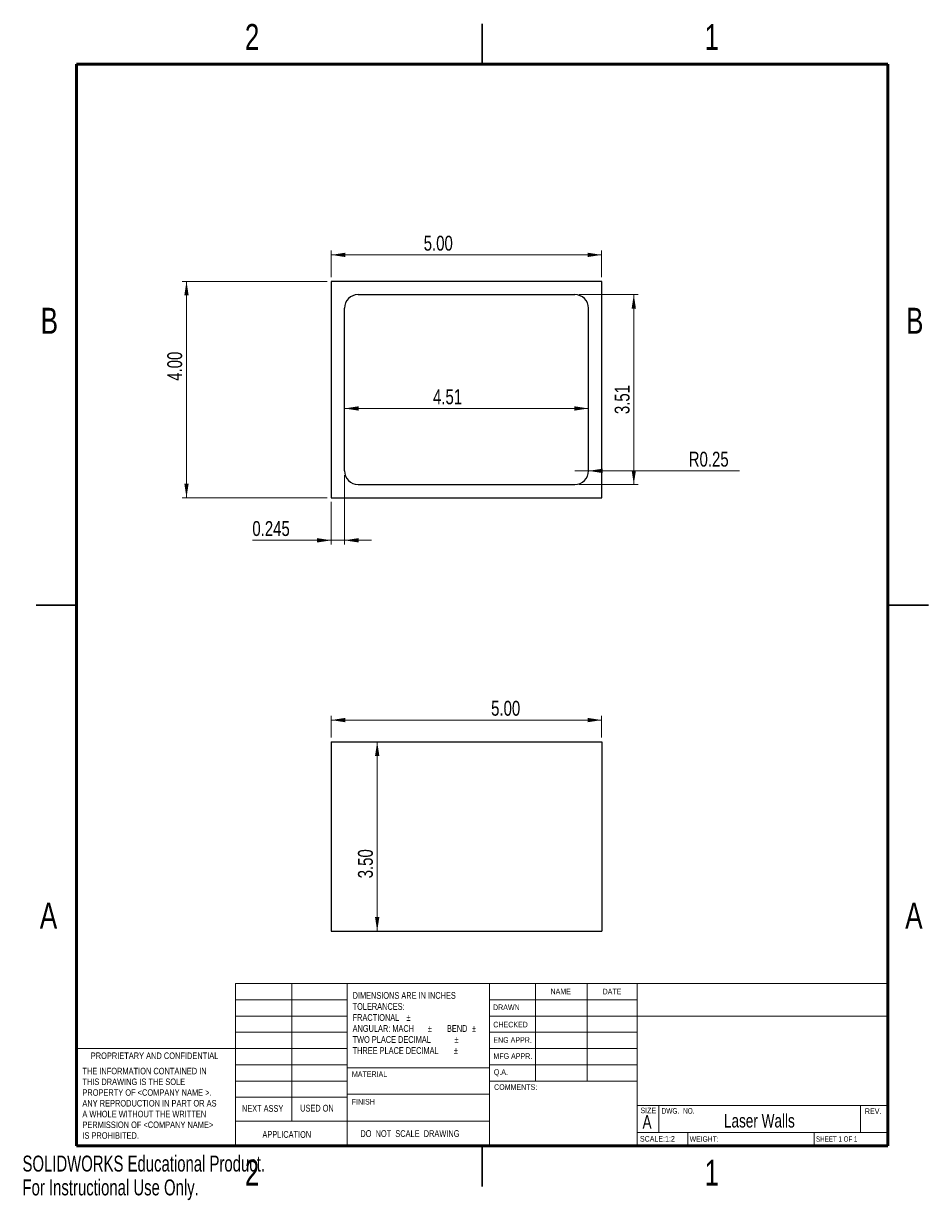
# Model space of a CAD drawing. Header units: inches. Extents: x 0 to 8.4, y 0 to 10.9.
import ezdxf

# ---------------------------------------------------------------- set-up
doc = ezdxf.new("R2010")
doc.units = ezdxf.units.IN
doc.header["$MEASUREMENT"] = 0
doc.styles.add('SLDTEXTSTYLE0', font='TXT', dxfattribs={"width": 0.75})
doc.styles.add('SLDTEXTSTYLE1', font='TXT', dxfattribs={"width": 0.6875})
doc.styles.add('SLDTEXTSTYLE2', font='TXT', dxfattribs={"width": 0.684783})
doc.styles.add('SLDTEXTSTYLE3', font='TXT', dxfattribs={"width": 0.694444})
doc.styles.add('SLDTEXTSTYLE4', font='TXT', dxfattribs={"width": 0.7})
doc.dimstyles.new('SLDDIMSTYLE0', dxfattribs={"dimtxt": 0.137795, "dimasz": 0.13, "dimexe": 0, "dimexo": 0.0625, "dimgap": 0.034449, "dimtad": 1, "dimlfac": 2, "dimrnd": 1e-09, "dimzin": 12, "dimdsep": 46, "dimtxsty": 'SLDTEXTSTYLE0', "dimsah": 1, "dimcen": 0.09, "dimadec": 0, "dimazin": 3, "dimtfac": 1, "dimtofl": 0, "dimtmove": 0, "dimatfit": 3, "dimfxl": 1, "dimfrac": 2, "dimtolj": 1, "dimtzin": 12, "dimarcsym": 0})
doc.dimstyles.new('SLDDIMSTYLE1', dxfattribs={"dimtxt": 0.137795, "dimasz": 0.13, "dimexe": 0, "dimexo": 0.0625, "dimgap": 0.034449, "dimtad": 1, "dimlfac": 2, "dimrnd": 1e-09, "dimzin": 4, "dimdsep": 46, "dimtxsty": 'SLDTEXTSTYLE0', "dimsah": 1, "dimcen": 0.09, "dimadec": 0, "dimazin": 1, "dimtfac": 1, "dimtofl": 0, "dimtmove": 0, "dimatfit": 3, "dimfxl": 1, "dimfrac": 2, "dimtolj": 1, "dimtzin": 12, "dimarcsym": 0})
doc.dimstyles.new('SLDDIMSTYLE2', dxfattribs={"dimtxt": 0.137795, "dimasz": 0.13, "dimexe": 0, "dimexo": 0.0625, "dimgap": 0.034449, "dimtad": 1, "dimdec": 3, "dimlfac": 2, "dimrnd": 1e-09, "dimdsep": 46, "dimtxsty": 'SLDTEXTSTYLE0', "dimsah": 1, "dimcen": 0.09, "dimadec": 0, "dimazin": 2, "dimtfac": 1, "dimtdec": 3, "dimtmove": 0, "dimatfit": 0, "dimfxl": 1, "dimfrac": 2, "dimtolj": 1, "dimtzin": 12, "dimarcsym": 0})
doc.dimstyles.new('SLDDIMSTYLE3', dxfattribs={"dimtxt": 0.137795, "dimasz": 0.13, "dimexe": 0, "dimexo": 0.0625, "dimgap": 0.034449, "dimtad": 1, "dimlfac": 2, "dimrnd": 1e-09, "dimdsep": 46, "dimtxsty": 'SLDTEXTSTYLE0', "dimsah": 1, "dimcen": 0, "dimadec": 0, "dimazin": 2, "dimtfac": 1, "dimtofl": 0, "dimtmove": 0, "dimatfit": 3, "dimfxl": 1, "dimfrac": 2, "dimtolj": 1, "dimtzin": 12, "dimarcsym": 0})

# ---------------------------------------------------------------- blocks, each defined once
blk = doc.blocks.new('_D')
at = {"color": 7, "linetype": 'Continuous', "lineweight": 0}
for p, q in [((5.146, 8.371), (5.691, 8.371)), ((5.651, 8.371), (5.651, 6.616)), ((5.146, 6.616), (5.691, 6.616))]:
    blk.add_line(p, q, dxfattribs=at)
at = {"color": 7, "linetype": 'Continuous', "lineweight": 18}
for points in [[(5.651, 8.371), (5.631, 8.241), (5.671, 8.241)], [(5.651, 6.616), (5.671, 6.746), (5.631, 6.746)]]:
    blk.add_solid(points, dxfattribs=at)
at = {"color": 7, "linetype": 'Continuous', "lineweight": 18, "insert": (5.474, 7.266), "char_height": 0.1378, "attachment_point": 1, "rotation": 90, "style": 'SLDTEXTSTYLE0'}
blk.add_mtext('3.51', dxfattribs=at)
blk = doc.blocks.new('_D_1')
at = {"color": 7, "linetype": 'Continuous', "lineweight": 0}
for p, q in [((2.815, 8.493), (1.476, 8.493)), ((1.516, 8.493), (1.516, 6.493)), ((2.815, 6.493), (1.476, 6.493))]:
    blk.add_line(p, q, dxfattribs=at)
at = {"color": 7, "linetype": 'Continuous', "lineweight": 18}
for points in [[(1.516, 8.493), (1.496, 8.363), (1.536, 8.363)], [(1.516, 6.493), (1.536, 6.623), (1.496, 6.623)]]:
    blk.add_solid(points, dxfattribs=at)
at = {"color": 7, "linetype": 'Continuous', "lineweight": 18, "insert": (1.338, 7.574), "char_height": 0.1378, "attachment_point": 1, "rotation": 90, "style": 'SLDTEXTSTYLE0'}
blk.add_mtext('4.00', dxfattribs=at)
blk = doc.blocks.new('_D_2')
at = {"color": 7, "linetype": 'Continuous', "lineweight": 0}
for p, q in [((2.854, 8.533), (2.854, 8.777)), ((5.354, 8.738), (2.854, 8.738)), ((5.354, 8.533), (5.354, 8.777))]:
    blk.add_line(p, q, dxfattribs=at)
at = {"color": 7, "linetype": 'Continuous', "lineweight": 18}
for points in [[(2.854, 8.738), (2.984, 8.718), (2.984, 8.758)], [(5.354, 8.738), (5.224, 8.758), (5.224, 8.718)]]:
    blk.add_solid(points, dxfattribs=at)
at = {"color": 7, "linetype": 'Continuous', "lineweight": 18, "insert": (3.709, 8.915), "char_height": 0.1378, "attachment_point": 1, "style": 'SLDTEXTSTYLE0'}
blk.add_mtext('5.00', dxfattribs=at)
blk = doc.blocks.new('_D_3')
at = {"color": 7, "linetype": 'Continuous', "lineweight": 0}
blk.add_line((2.977, 7.318), (5.232, 7.318), dxfattribs=at)
at = {"color": 7, "linetype": 'Continuous', "lineweight": 18}
for points in [[(2.977, 7.318), (3.107, 7.298), (3.107, 7.338)], [(5.232, 7.318), (5.102, 7.338), (5.102, 7.298)]]:
    blk.add_solid(points, dxfattribs=at)
at = {"color": 7, "linetype": 'Continuous', "lineweight": 18, "insert": (3.795, 7.495), "char_height": 0.1378, "attachment_point": 1, "style": 'SLDTEXTSTYLE0'}
blk.add_mtext('4.51', dxfattribs=at)
blk = doc.blocks.new('_D_4')
at = {"color": 7, "linetype": 'Continuous', "lineweight": 0}
for p, q in [((2.977, 6.701), (2.977, 6.06)), ((2.854, 6.454), (2.854, 6.06)), ((2.854, 6.099), (2.125, 6.099)), ((2.977, 6.099), (2.854, 6.099)), ((2.977, 6.099), (3.227, 6.099))]:
    blk.add_line(p, q, dxfattribs=at)
at = {"color": 7, "linetype": 'Continuous', "lineweight": 18}
for points in [[(2.854, 6.099), (2.724, 6.119), (2.724, 6.079)], [(2.977, 6.099), (3.107, 6.079), (3.107, 6.119)]]:
    blk.add_solid(points, dxfattribs=at)
at = {"color": 7, "linetype": 'Continuous', "lineweight": 18, "insert": (2.125, 6.277), "char_height": 0.1378, "attachment_point": 1, "style": 'SLDTEXTSTYLE0'}
blk.add_mtext('0.245', dxfattribs=at)
blk = doc.blocks.new('_D_5')
at = {"color": 7, "linetype": 'Continuous', "lineweight": 0}
for q in [(5.107, 6.741), (6.627, 6.741)]:
    blk.add_line((5.232, 6.741), q, dxfattribs=at)
at = {"color": 7, "linetype": 'Continuous', "lineweight": 18}
blk.add_solid([(5.232, 6.741), (5.362, 6.721), (5.362, 6.761)], dxfattribs=at)
at = {"color": 7, "linetype": 'Continuous', "lineweight": 18, "insert": (6.159, 6.918), "char_height": 0.1378, "attachment_point": 1, "style": 'SLDTEXTSTYLE0'}
blk.add_mtext('R0.25', dxfattribs=at)
blk = doc.blocks.new('_D_6')
at = {"color": 7, "linetype": 'Continuous', "lineweight": 0}
blk.add_line((3.279, 4.236), (3.279, 2.486), dxfattribs=at)
at = {"color": 7, "linetype": 'Continuous', "lineweight": 18}
for points in [[(3.279, 4.236), (3.259, 4.106), (3.299, 4.106)], [(3.279, 2.486), (3.299, 2.616), (3.259, 2.616)]]:
    blk.add_solid(points, dxfattribs=at)
at = {"color": 7, "linetype": 'Continuous', "lineweight": 18, "insert": (3.101, 2.974), "char_height": 0.1378, "attachment_point": 1, "rotation": 90, "style": 'SLDTEXTSTYLE0'}
blk.add_mtext('3.50', dxfattribs=at)
blk = doc.blocks.new('_D_7')
at = {"color": 7, "linetype": 'Continuous', "lineweight": 0}
for p, q in [((2.854, 4.276), (2.854, 4.477)), ((5.354, 4.276), (5.354, 4.477)), ((2.854, 4.437), (5.354, 4.437))]:
    blk.add_line(p, q, dxfattribs=at)
at = {"color": 7, "linetype": 'Continuous', "lineweight": 18}
for points in [[(2.854, 4.437), (2.984, 4.417), (2.984, 4.457)], [(5.354, 4.437), (5.224, 4.457), (5.224, 4.417)]]:
    blk.add_solid(points, dxfattribs=at)
at = {"color": 7, "linetype": 'Continuous', "lineweight": 18, "insert": (4.332, 4.615), "char_height": 0.1378, "attachment_point": 1, "style": 'SLDTEXTSTYLE0'}
blk.add_mtext('5.00', dxfattribs=at)

msp = doc.modelspace()

# ---------------------------------------------------------------- linework, layer by layer
at = {"color": 7, "linetype": 'Continuous', "lineweight": 25}
for p, q in [((4.25, 10.875), (4.25, 10.5)), ((4.25, 10.5), (4.25, 10.875)), ((2.85443, 8.49317), (2.85443, 6.49317)), ((5.35443, 8.49317), (2.85443, 8.49317)), ((5.35443, 6.49317), (5.35443, 8.49317)), ((3.10193, 8.37067), (5.10693, 8.37067)), ((2.97693, 6.74067), (2.97693, 8.24567)), ((5.23193, 6.74067), (5.23193, 8.24567)), ((3.10193, 6.61567), (5.10693, 6.61567)), ((2.85443, 6.49317), (5.35443, 6.49317)), ((0.125, 5.5), (0.5, 5.5)), ((0.5, 5.5), (0.125, 5.5)), ((8.375, 5.5), (8, 5.5)), ((8, 5.5), (8.375, 5.5)), ((2.85443, 4.23626), (2.85443, 2.48626)), ((2.85443, 4.23626), (5.35443, 4.23626)), ((5.35443, 4.23626), (5.35443, 2.48626)), ((2.85443, 2.48626), (5.35443, 2.48626)), ((4.25, 0.125), (4.25, 0.5)), ((4.25, 0.5), (4.25, 0.125))]:
    msp.add_line(p, q, dxfattribs=at)
at = {"color": 7, "linetype": 'Continuous', "lineweight": 50}
for p, q in [((0.5, 0.5), (0.5, 10.5)), ((0.5, 10.5), (8, 10.5)), ((8, 10.5), (8, 0.5)), ((8, 0.5), (0.5, 0.5))]:
    msp.add_line(p, q, dxfattribs=at)
at = {"color": 7, "linetype": 'Continuous', "lineweight": 18}
for p, q in [((1.96751, 0.5), (1.96751, 2)), ((1.96751, 2), (3, 2)), ((2.48924, 2), (2.48924, 0.72745)), ((3, 0.5), (3, 2)), ((3, 2), (8, 2)), ((4.31699, 2), (4.31699, 0.5)), ((4.7435, 2), (4.7435, 1.1)), ((5.21955, 2), (5.21955, 1.1)), ((5.68165, 2), (5.68165, 0.5)), ((1.96751, 1.85), (3, 1.85)), ((4.31699, 1.85), (5.68165, 1.85)), ((1.96751, 1.7), (3, 1.7)), ((4.31699, 1.7), (8, 1.7)), ((1.96751, 1.55), (3, 1.55)), ((4.31699, 1.55), (5.68165, 1.55)), ((1.96751, 1.4), (0.5, 1.4)), ((1.96751, 1.4), (3, 1.4)), ((4.31699, 1.4), (5.68165, 1.4)), ((1.96751, 1.25), (3, 1.25)), ((4.31699, 1.22264), (3, 1.22264)), ((4.31699, 1.25), (5.68165, 1.25)), ((1.96751, 1.1), (3, 1.1)), ((4.31699, 1.1), (5.68165, 1.1)), ((1.96751, 0.95), (3, 0.95)), ((3, 0.97745), (4.31699, 0.97745)), ((5.68165, 0.875), (8, 0.875)), ((5.88236, 0.875), (5.88236, 0.625)), ((7.74683, 0.875), (7.74683, 0.625)), ((3, 0.72745), (1.96751, 0.72745)), ((3, 0.72745), (4.31699, 0.72745)), ((5.68165, 0.625), (8, 0.625)), ((6.14921, 0.625), (6.14921, 0.5)), ((7.31865, 0.625), (7.31865, 0.5))]:
    msp.add_line(p, q, dxfattribs=at)
at = {"color": 7, "linetype": 'Continuous', "lineweight": 25}
for centre, start, end in [((3.10193, 8.24567), 90, 180), ((5.10693, 8.24567), 0, 90), ((3.10193, 6.74067), 180, 270), ((5.10693, 6.74067), 270, 0)]:
    msp.add_arc(centre, 0.125, start, end, dxfattribs=at)

# ---------------------------------------------------------------- texts
at = {"color": 7, "linetype": 'Continuous', "lineweight": 0}
for s, insert, char_height, attachment_point, style in [('2', (2.12258, 10.87259), 0.24, 2, 'SLDTEXTSTYLE0'), ('1', (6.37258, 10.87259), 0.24, 2, 'SLDTEXTSTYLE0'), ('B', (0.24817, 8.24904), 0.24, 2, 'SLDTEXTSTYLE0'), ('B', (8.24817, 8.24904), 0.24, 2, 'SLDTEXTSTYLE0'), ('A', (0.24042, 2.74904), 0.24, 2, 'SLDTEXTSTYLE0'), ('A', (8.24042, 2.74904), 0.24, 2, 'SLDTEXTSTYLE0'), ('DIMENSIONS ARE IN INCHES', (3.05166, 1.92231), 0.0625, 1, 'SLDTEXTSTYLE0'), ('NAME', (4.88122, 1.95482), 0.052083, 1, 'SLDTEXTSTYLE0'), ('DATE', (5.36265, 1.9528), 0.052083, 1, 'SLDTEXTSTYLE0'), ('TOLERANCES:', (3.05166, 1.82044), 0.0625, 1, 'SLDTEXTSTYLE0'), ('DRAWN', (4.34977, 1.80738), 0.052083, 1, 'SLDTEXTSTYLE0'), ('FRACTIONAL', (3.05166, 1.71857), 0.0625, 1, 'SLDTEXTSTYLE0'), ('%%p', (3.54934, 1.71857), 0.0625, 1, 'SLDTEXTSTYLE0'), ('CHECKED', (4.35217, 1.64762), 0.052083, 1, 'SLDTEXTSTYLE0'), ('ANGULAR: MACH', (3.05166, 1.6167), 0.0625, 1, 'SLDTEXTSTYLE0'), ('%%p', (3.74721, 1.6167), 0.0625, 1, 'SLDTEXTSTYLE0'), ('BEND', (3.92393, 1.6167), 0.0625, 1, 'SLDTEXTSTYLE0'), ('%%p', (4.15535, 1.6167), 0.0625, 1, 'SLDTEXTSTYLE0'), ('TWO PLACE DECIMAL', (3.05166, 1.51483), 0.0625, 1, 'SLDTEXTSTYLE0'), ('%%p', (3.98801, 1.41296), 0.0625, 1, 'SLDTEXTSTYLE0'), ('%%p', (3.99342, 1.51483), 0.0625, 1, 'SLDTEXTSTYLE0'), ('ENG APPR.', (4.35268, 1.50523), 0.052083, 1, 'SLDTEXTSTYLE0'), ('PROPRIETARY AND CONFIDENTIAL', (0.63133, 1.36378), 0.06, 1, 'SLDTEXTSTYLE0'), ('THREE PLACE DECIMAL', (3.05166, 1.41296), 0.0625, 1, 'SLDTEXTSTYLE0'), ('MFG APPR.', (4.35314, 1.3563), 0.052083, 1, 'SLDTEXTSTYLE0'), ('THE INFORMATION CONTAINED IN', (0.55355, 1.22223), 0.06, 1, 'SLDTEXTSTYLE0'), ('Q.A.', (4.35702, 1.20897), 0.052083, 1, 'SLDTEXTSTYLE0'), ('THIS DRAWING IS THE SOLE', (0.55355, 1.12286), 0.06, 1, 'SLDTEXTSTYLE0'), ('MATERIAL', (3.04478, 1.18939), 0.052083, 1, 'SLDTEXTSTYLE0'), ('PROPERTY OF <COMPANY NAME >.', (0.55355, 1.02349), 0.06, 1, 'SLDTEXTSTYLE0'), ('COMMENTS:', (4.35943, 1.07001), 0.052083, 1, 'SLDTEXTSTYLE0'), ('ANY REPRODUCTION IN PART OR AS', (0.55355, 0.92412), 0.06, 1, 'SLDTEXTSTYLE0'), ('NEXT ASSY', (2.02884, 0.87778), 0.0625, 1, 'SLDTEXTSTYLE0'), ('USED ON', (2.56701, 0.87989), 0.0625, 1, 'SLDTEXTSTYLE0'), ('FINISH', (3.04361, 0.93432), 0.052083, 1, 'SLDTEXTSTYLE0'), ('A WHOLE WITHOUT THE WRITTEN', (0.55355, 0.82475), 0.06, 1, 'SLDTEXTSTYLE0'), ('SIZE', (5.71269, 0.8539), 0.052083, 1, 'SLDTEXTSTYLE0'), ('A', (5.7319, 0.78429), 0.125, 1, 'SLDTEXTSTYLE0'), ('DWG.  NO.', (5.90762, 0.84981), 0.052083, 1, 'SLDTEXTSTYLE3'), ('Laser Walls', (6.81191, 0.79511), 0.125, 2, 'SLDTEXTSTYLE0'), ('REV.', (7.78758, 0.84672), 0.052083, 1, 'SLDTEXTSTYLE0'), ('PERMISSION OF <COMPANY NAME>', (0.55355, 0.72538), 0.06, 1, 'SLDTEXTSTYLE0'), ('IS PROHIBITED.', (0.55355, 0.62601), 0.06, 1, 'SLDTEXTSTYLE0'), ('APPLICATION', (2.218, 0.63715), 0.0625, 1, 'SLDTEXTSTYLE0'), ('DO  NOT  SCALE  DRAWING', (3.12338, 0.64544), 0.0625, 1, 'SLDTEXTSTYLE2'), ('SCALE:1:2', (5.70784, 0.5917), 0.052083, 1, 'SLDTEXTSTYLE0'), ('WEIGHT:', (6.16788, 0.58897), 0.05, 1, 'SLDTEXTSTYLE0'), ('SHEET 1 OF 1', (7.33544, 0.58849), 0.05, 1, 'SLDTEXTSTYLE1'), ('2', (2.12258, 0.37259), 0.24, 2, 'SLDTEXTSTYLE0'), ('1', (6.37258, 0.37259), 0.24, 2, 'SLDTEXTSTYLE0')]:
    msp.add_mtext(s, dxfattribs=dict(at, insert=insert, char_height=char_height, attachment_point=attachment_point, style=style))
at = {"color": 7, "linetype": 'Continuous', "char_height": 0.14705, "attachment_point": 1, "style": 'SLDTEXTSTYLE4'}
for s, insert in [('SOLIDWORKS Educational Product.', (0, 0.41013)), ('For Instructional Use Only.', (0, 0.18956))]:
    msp.add_mtext(s, dxfattribs=dict(at, insert=insert))

# ---------------------------------------------------------------- dimensions: what is measured, and where the dimension line sits
at = {"color": 7, "linetype": 'Continuous', "lineweight": 18}
for base, p1, p2, dimstyle, picture, middle in [((2.85443, 8.73764), (5.35443, 8.49317), (2.85443, 8.49317), 'SLDDIMSTYLE1', '_D_2', (3.88741, 8.73764)), ((5.23193, 7.31757), (2.97693, 6.74067), (5.23193, 6.74067), 'SLDDIMSTYLE0', '_D_3', (3.97334, 7.31757)), ((2.85443, 6.09947), (2.97693, 6.74067), (2.85443, 6.49317), 'SLDDIMSTYLE2', '_D_4', (2.35428, 6.09947)), ((5.35443, 4.43728), (2.85443, 4.23626), (5.35443, 4.23626), 'SLDDIMSTYLE1', '_D_7', (4.5105, 4.43728))]:
    dim = msp.add_linear_dim(base=base, p1=p1, p2=p2, dimstyle=dimstyle, dxfattribs=at)
    dim.commit()
    dim.dimension.update_dxf_attribs({"geometry": picture, "text_midpoint": middle, "dimtype": 160})
for base, p1, p2, dimstyle, picture, middle in [((1.51585, 6.49317), (2.85443, 8.49317), (2.85443, 6.49317), 'SLDDIMSTYLE1', '_D_1', (1.51585, 7.75173)), ((5.6512, 6.61567), (5.10693, 8.37067), (5.10693, 6.61567), 'SLDDIMSTYLE0', '_D', (5.6512, 7.4442)), ((3.27862, 2.48626), (2.85443, 4.23626), (2.85443, 2.48626), 'SLDDIMSTYLE1', '_D_6', (3.27862, 3.15185))]:
    dim = msp.add_linear_dim(base=base, p1=p1, p2=p2, angle=90, dimstyle=dimstyle, dxfattribs=at)
    dim.commit()
    dim.dimension.update_dxf_attribs({"geometry": picture, "text_midpoint": middle, "dimtype": 160})
dim = msp.add_radius_dim(center=(5.10693, 6.74067), mpoint=(5.23193, 6.74067), dimstyle='SLDDIMSTYLE3', dxfattribs=at)
dim.commit()
dim.dimension.update_dxf_attribs({"geometry": '_D_5', "text_midpoint": (6.39742, 6.74067), "dimtype": 164})

doc.saveas('drawing.dxf')
